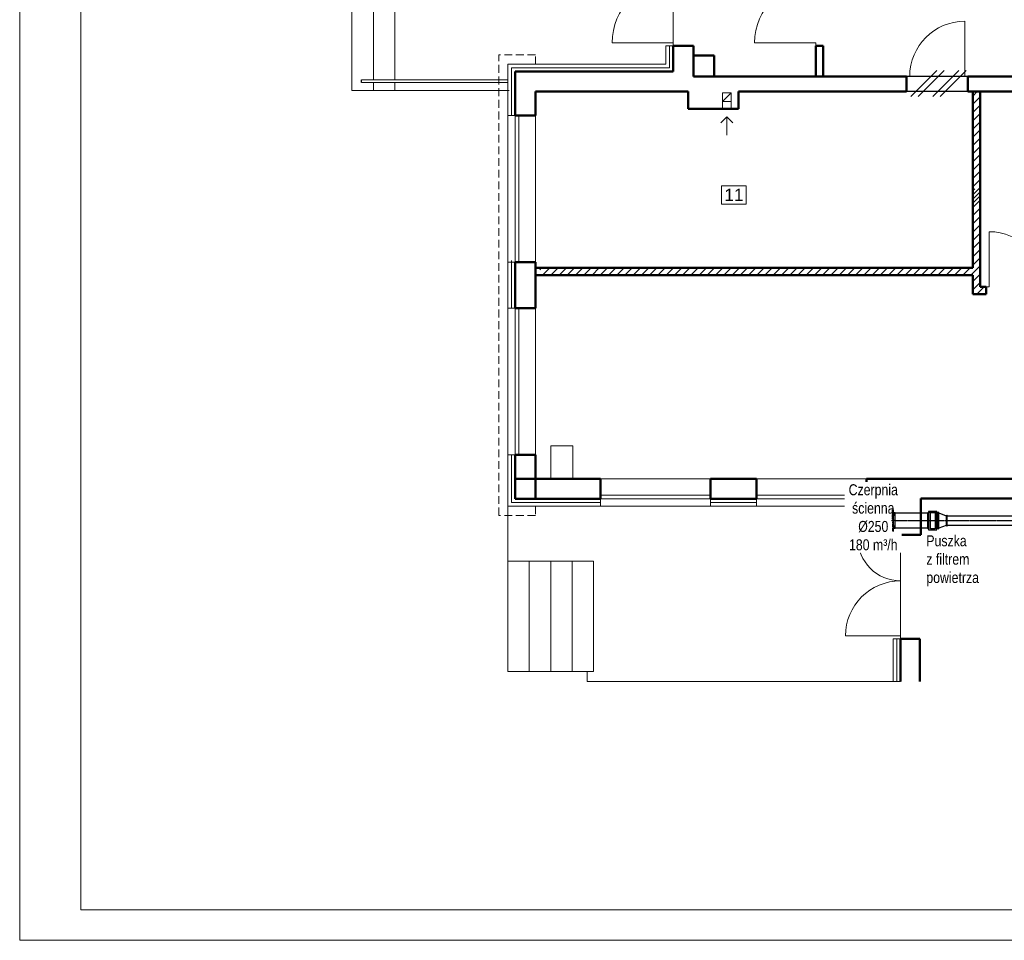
# Model space of a CAD drawing. Header units: millimetres. Extents: x 168402 to 202341, y 205146 to 229271.
# Tile 1 of 56: x 172587 to 174197, y 205146 to 206652. Entities that reach past the tile are written whole.
import ezdxf
from ezdxf.enums import TextEntityAlignment as Align

# ---------------------------------------------------------------- set-up
doc = ezdxf.new("R2010")
doc.units = ezdxf.units.MM
doc.linetypes.add('CENTER', pattern=[10.16, 6.35, -1.27, 1.27, -1.27])
doc.linetypes.add('DASHED', pattern=[19.05, 12.7, -6.35])
doc.layers.get('0').update_dxf_attribs({"lineweight": 0})
for name, color, linetype, lineweight in [('IS_nawiew', 92, 'Continuous', 30), ('kreskowanie', 9, 'Continuous', 5), ('linia - gruba - projektowana', 170, 'Continuous', 50), ('linia - rzut - gruba - istn.', 250, 'Continuous', 50), ('linia - ściany do wyburzenia', 9, 'Continuous', 5), ('LINIA CIENKA', 7, 'Continuous', 13), ('LINIA KRESKOWANIE', 9, 'Continuous', 5), ('linie - kreskowanie', 9, 'Continuous', 5), ('OPISY', 251, 'Continuous', 9)]:
    doc.layers.add(name, color=color, linetype=linetype, lineweight=lineweight)
for name, color, linetype in [('WEN_NAW1_ATRYBUT', 6, 'Continuous'), ('WEN_NAW1_OSIE', 250, 'CENTER'), ('WEN_NAW1_ZLICZAC', 150, 'Continuous')]:
    doc.layers.add(name, color=color, linetype=linetype)
doc.styles.add('simplex', font='arial.ttf')
doc.styles.add('STYL_WENTYLE', font='arial.ttf', dxfattribs={"width": 0.8})
doc.linetypes.add('GRADZINOWANIE', pattern='A,0.00254,-2.54,[134,ltypeshp.shx,S=2.54,R=0,X=-2.54,Y=0],-5.08,[134,ltypeshp.shx,S=2.54,R=180,X=2.54,Y=0],-2.54', length=10.16254)

# ---------------------------------------------------------------- blocks, each defined once
blk = doc.blocks.new('NCD250_11')
at = {"ltscale": 4}
for p, q in [((7.05, 178.5), (7.05, -178.5)), ((7.05, 43.75), (2.35, 43.75)), ((7.05, 112.5), (25.85, 112.5)), ((7.05, 100), (25.85, 100)), ((7.05, -43.75), (2.35, -43.75)), ((7.05, -100), (25.85, -100)), ((7.05, -112.5), (25.85, -112.5))]:
    blk.add_line(p, q, dxfattribs=at)
for points in [[(2.35, 100), (-5.17, 137.5), (-5.17, 175)], [(2.35, 32.5), (-5.17, 75), (-5.17, 100)], [(2.35, 25), (-5.17, 27.5), (-5.17, 43.75)], [(2.35, 25), (0, 25), (0, -25), (2.35, -25)], [(7.05, 106.25), (2.35, 106.25), (2.35, -106.25), (7.05, -106.25)], [(7.05, 87.5), (25.85, 87.5), (25.85, 125)], [(2.35, -25), (-5.17, -27.5), (-5.17, -43.75)], [(2.35, -32.5), (-5.17, -75), (-5.17, -100)], [(2.35, -100), (-5.17, -137.5), (-5.17, -175)], [(7.05, -87.5), (25.85, -87.5), (25.85, -125)]]:
    blk.add_lwpolyline(points, dxfattribs=at)
blk.add_lwpolyline([(39.95, -125), (39.95, 125), (7.05, 125), (7.05, -125)], close=True, dxfattribs=at)
for p in [(-11.75, 0), (39.95, 0)]:
    blk.add_point(p, dxfattribs=at)
at = {"layer": 'WEN_NAW1_OSIE', "ltscale": 4}
blk.add_line((39.95, 0), (-11.75, 0), dxfattribs=at)
at = {"layer": 'WEN_NAW1_ATRYBUT', "ltscale": 4, "style": 'STYL_WENTYLE', "width": 0.8, "flags": 8}
blk.add_attdef('WENTYLE', text='', height=50, dxfattribs=at).set_placement((-70.5, 0), align=Align.BOTTOM_LEFT)
blk = doc.blocks.new('SR-250CNW1_531-0331365166_14')
at = {"ltscale": 4}
blk.add_lwpolyline([(0, -125), (0, 125), (531, 125), (531, -125)], close=True, dxfattribs=at)
for p in [(0, 0), (531, 0)]:
    blk.add_point(p, dxfattribs=at)
at = {"layer": 'WEN_NAW1_OSIE', "ltscale": 4}
blk.add_line((0, 0), (531, 0), dxfattribs=at)
at = {"layer": 'WEN_NAW1_ATRYBUT', "ltscale": 4, "style": 'STYL_WENTYLE', "width": 0.8, "flags": 8}
blk.add_attdef('WENTYLE', text='', height=50, dxfattribs=at).set_placement((266, 0), align=Align.BOTTOM_LEFT)
at = {"layer": 'WEN_NAW1_OSIE', "ltscale": 4, "style": 'STYL_WENTYLE', "width": 0.8, "flags": 8}
blk.add_attdef('FI_KANALU', text='', height=40, dxfattribs=at).set_placement((266, 62), align=Align.MIDDLE_CENTER)
blk = doc.blocks.new('FSBQL250_11')
at = {"ltscale": 4}
blk.add_line((15, 141), (151, 141), dxfattribs=at)
for points in [[(0, -125), (0, 125, -1), (15, 125), (15, -125, -1)], [(166, -125), (166, 125, 1), (151, 125), (151, -125, 1)]]:
    blk.add_lwpolyline(points, format="xyb", close=True, dxfattribs=at)
blk.add_lwpolyline([(15, -150), (151, -150), (151, 150), (15, 150)], close=True, dxfattribs=at)
for p in [(0, 0), (166, 0)]:
    blk.add_point(p, dxfattribs=at)
at = {"layer": 'WEN_NAW1_ATRYBUT', "ltscale": 4, "style": 'STYL_WENTYLE', "width": 0.8, "flags": 8}
blk.add_attdef('WENTYLE', text='', height=50, dxfattribs=at).set_placement((0, 0), align=Align.BOTTOM_LEFT)
blk = doc.blocks.new('FSBQI5250_11')
at = {"ltscale": 4}
blk.add_lwpolyline([(40, -135), (40, 135), (120, 135), (120, -135)], close=True, dxfattribs=at)
for p in [(0, 0), (166, 0)]:
    blk.add_point(p, dxfattribs=at)
at = {"layer": 'WEN_NAW1_OSIE', "ltscale": 4}
blk.add_line((0, 0), (166, 0), dxfattribs=at)
at = {"layer": 'WEN_NAW1_ATRYBUT', "ltscale": 4, "style": 'STYL_WENTYLE', "width": 0.8, "flags": 8}
blk.add_attdef('WENTYLE', text='', height=50, dxfattribs=at).set_placement((0, 0), align=Align.BOTTOM_LEFT)
blk = doc.blocks.new('RCL250160CNW1_11')
at = {"ltscale": 4}
for p, q in [((17.5, 125), (136.5, 80)), ((136.5, -80), (17.5, -125))]:
    blk.add_line(p, q, dxfattribs=at)
for points in [[(0, 125), (0, -125, 1), (17.5, -125), (17.5, 125, 1)], [(154, -80), (154, 80, 1), (136.5, 80), (136.5, -80, 1)]]:
    blk.add_lwpolyline(points, format="xyb", close=True, dxfattribs=at)
for p in [(0, 0), (154, 0)]:
    blk.add_point(p, dxfattribs=at)
at = {"layer": 'WEN_NAW1_OSIE', "ltscale": 4}
blk.add_line((0, 0), (154, 0), dxfattribs=at)
at = {"layer": 'WEN_NAW1_ATRYBUT', "ltscale": 4, "style": 'STYL_WENTYLE', "width": 0.8, "flags": 8}
blk.add_attdef('WENTYLE', text='', height=50, dxfattribs=at).set_placement((0, 0), align=Align.BOTTOM_LEFT)
blk = doc.blocks.new('SR-160CNW1_6090-5360229558_14')
at = {"ltscale": 4}
for p, q in [((3000, -80), (3000, 80)), ((6000, -80), (6000, 80))]:
    blk.add_line(p, q, dxfattribs=at)
blk.add_lwpolyline([(0, -80), (0, 80), (6091, 80), (6091, -80)], close=True, dxfattribs=at)
for p in [(0, 0), (6091, 0)]:
    blk.add_point(p, dxfattribs=at)
at = {"layer": 'WEN_NAW1_OSIE', "ltscale": 4}
blk.add_line((0, 0), (6091, 0), dxfattribs=at)
at = {"layer": 'WEN_NAW1_ATRYBUT', "ltscale": 4, "style": 'STYL_WENTYLE', "width": 0.8, "flags": 8}
blk.add_attdef('WENTYLE', text='', height=50, dxfattribs=at).set_placement((3045, 0), align=Align.BOTTOM_LEFT)
at = {"layer": 'WEN_NAW1_OSIE', "ltscale": 4, "style": 'STYL_WENTYLE', "width": 0.8, "flags": 8}
blk.add_attdef('FI_KANALU', text='', height=40, dxfattribs=at).set_placement((3045, 40), align=Align.MIDDLE_CENTER)
blk = doc.blocks.new('G$C2A3AD980')
at = {"layer": 'kreskowanie'}
h = blk.add_hatch(dxfattribs=at)
h.set_pattern_fill('ANSI31', color=252, scale=3)
h.set_pattern_definition([(45, (-194528.292, -220675.846), (-6.7351921, 6.7351921), [])])
h.paths.add_polyline_path([(1015, 1108), (1015, 983), (1027, 983), (1027, 1108)])
h.paths.add_polyline_path([(1027, 983), (1015, 983), (1015, 924.2), (1027, 924.2)])
h = blk.add_hatch(dxfattribs=at)
h.set_pattern_fill('ANSI31', color=252, scale=3)
h.set_pattern_definition([(45, (-194521.32, -220675.846), (-6.7351921, 6.7351921), [])])
h.paths.add_polyline_path([(1027, 949.2), (1015, 949.2), (1015, 820), (307, 820), (307, 808.1), (1015, 808), (1015, 777), (1035.5, 777), (1035.5, 789), (1027, 789)])
at = {"layer": 'linia - gruba - projektowana', "color": 252}
for p, q in [((525.5, 1141), (525.5, 1183)), ((558.5, 1183), (525.5, 1183)), ((558.5, 1133), (558.5, 1183)), ((758.5, 1133), (758.5, 1183)), ((758.5, 1183), (770.5, 1183)), ((770.5, 1133), (770.5, 1183)), ((592.5, 1167), (558.5, 1167)), ((592.5, 1133), (592.5, 1167)), ((267, 1069), (267, 1141)), ((525.5, 1141), (267, 1141)), ((907, 1133), (558.5, 1133)), ((907, 1133), (907, 1108)), ((1099, 1133), (1007, 1133)), ((1007, 1133), (1007, 1108)), ((300, 1069), (300, 1108)), ((550, 1108), (300, 1108)), ((550, 1108), (550, 1080)), ((907, 1108), (632, 1108)), ((632, 1108), (632, 1080)), ((1099, 1108), (1007, 1108)), ((632, 1080), (550, 1080)), ((300, 1069), (267, 1069)), ((267, 754), (267, 829)), ((300, 829), (267, 829)), ((300, 754), (300, 829)), ((300, 754), (267, 754)), ((267, 442), (267, 514)), ((300, 514), (267, 514)), ((300, 442), (300, 514)), ((406.5, 475), (267, 475)), ((406.5, 442), (406.5, 475)), ((661.5, 475), (586.5, 475)), ((586.5, 442), (586.5, 475)), ((661.5, 442), (661.5, 475)), ((1237, 475), (841.5, 475)), ((841.5, 442), (841.5, 475)), ((406.5, 442), (267, 442)), ((661.5, 442), (586.5, 442)), ((897, 442), (841.5, 442)), ((897, 442), (897, 383)), ((930.2, 442.6), (930.1, 383)), ((1872, 442), (930.2, 442.6)), ((897, 213), (897, 143.6)), ((928.4, 213), (928.4, 143.6))]:
    blk.add_line(p, q, dxfattribs=at)
at = {"layer": 'linia - gruba - projektowana', "color": 252, "lineweight": -3, "ltscale": 1.2}
blk.add_line((15.6, 1123.2), (15.6, 1127.2), dxfattribs=at)
at = {"layer": 'linia - gruba - projektowana', "color": 252, "ltscale": 1.2}
for p, q in [((930.1, 383), (897, 383)), ((928.4, 213), (897, 213))]:
    blk.add_line(p, q, dxfattribs=at)
at = {"layer": 'linia - rzut - gruba - istn.', "color": 252, "ltscale": 1.2}
for p, q in [((1015, 820), (1015, 1108)), ((1027, 789), (1027, 1108)), ((300, 820), (1015, 820)), ((300, 808), (1015, 808)), ((1015, 777), (1015, 808)), ((1037, 789), (1027, 789)), ((1037, 777), (1037, 789)), ((1037, 777), (1015, 777))]:
    blk.add_line(p, q, dxfattribs=at)
at = {"layer": 'linia - ściany do wyburzenia', "color": 252}
for p, q in [((913.8, 1100.1), (956.5, 1142.8)), ((925.9, 1100.1), (968.6, 1142.8)), ((949.7, 1100.1), (992.4, 1142.8)), ((961.7, 1100.1), (1004.5, 1142.8))]:
    blk.add_line(p, q, dxfattribs=at)
at = {"layer": 'LINIA CIENKA', "color": 252}
for p, q in [((0, 1384.7), (0, 1109.7)), ((35, 1364), (35, 1127.2)), ((70, 1364), (70, 1127.2)), ((525.5, 1343), (525.5, 1183)), ((1002, 1133), (1002, 1223)), ((525.5, 1188), (425.5, 1188)), ((513.5, 1153), (513.5, 1183)), ((525.5, 1183), (513.5, 1183)), ((525.5, 1183), (525.5, 1188)), ((758.5, 1188), (658.5, 1188)), ((758.5, 1183), (758.5, 1188)), ((255, 1069), (255, 1153)), ((255, 1153), (513.5, 1153)), ((513.5, 1153), (255, 1153)), ((15.6, 1127.2), (255, 1127.2)), ((907, 1133), (912, 1133)), ((907, 1133), (912, 1133)), ((1007, 1133), (1002, 1133)), ((1007, 1133), (1002, 1133)), ((255, 1123.2), (15.6, 1123.2)), ((35, 1123.2), (35, 1109.7)), ((70, 1123.2), (70, 1109.7)), ((256.9, 1109.7), (0, 1109.7)), ((620, 1106), (606, 1092)), ((606, 1092), (606, 1080)), ((620, 1092), (620, 1080)), ((255, 829), (255, 1069)), ((267, 1069), (255, 1069)), ((267, 829), (267, 1069)), ((273, 829), (273, 1069)), ((300, 829), (300, 1069)), ((603, 1057), (613, 1067)), ((613, 1067), (613, 1037)), ((623, 1057), (613, 1067)), ((1042, 789), (1042, 879)), ((255, 754), (255, 829)), ((267, 829), (255, 829)), ((1037, 789), (1042, 789)), ((255, 514), (255, 754)), ((267, 754), (255, 754)), ((267, 514), (267, 754)), ((273, 514), (273, 754)), ((300, 514), (300, 754)), ((325, 475), (325, 529)), ((325, 529), (361, 529)), ((361, 529), (361, 475)), ((255, 430), (255, 514)), ((267, 514), (255, 514)), ((586.5, 475), (406.5, 475)), ((848.2, 475), (661.5, 475)), ((586.5, 448), (406.5, 448)), ((586.5, 442), (406.5, 442)), ((406.5, 442), (406.5, 430)), ((586.5, 442), (586.5, 430)), ((841.5, 448), (661.5, 448)), ((841.5, 442), (661.5, 442)), ((661.5, 442), (661.5, 430)), ((841.5, 442), (841.5, 430)), ((406.5, 430), (255, 430)), ((255, 430), (255, 340)), ((586.5, 430), (406.5, 430)), ((661.5, 430), (586.5, 430)), ((841.5, 430), (661.5, 430)), ((841.5, 430), (885, 430)), ((885, 430), (885, 383)), ((897, 378), (827, 378)), ((897, 383), (885, 383)), ((897, 383), (897, 213)), ((897, 213), (897, 383)), ((897, 378), (897, 383)), ((897, 383), (897, 378)), ((255, 340), (255, 193.6)), ((255, 340), (255, 160)), ((255, 340), (395, 340)), ((290, 340), (290, 160)), ((325, 340), (325, 160)), ((360, 340), (360, 160)), ((395, 340), (395, 160)), ((897, 218), (807, 218)), ((885, 213), (885, 143.6)), ((885, 213), (897, 213)), ((255, 160), (395, 160)), ((384.4, 160), (384.4, 143.6)), ((384.4, 143.6), (897, 143.6))]:
    blk.add_line(p, q, dxfattribs=at)
at = {"layer": 'LINIA CIENKA', "color": 252, "linetype": 'DASHED'}
for p, q in [((240, 415), (240, 1168)), ((300, 1168), (240, 1168)), ((300, 1153), (300, 1168)), ((300, 430), (300, 415)), ((300, 415), (240, 415))]:
    blk.add_line(p, q, dxfattribs=at)
at = {"layer": 'LINIA CIENKA', "color": 252}
blk.add_lwpolyline([(606, 1106), (620, 1106), (620, 1092), (606, 1092)], close=True, dxfattribs=at)
for centre, radius, start, end in [((525.5, 1188), 100, 90, 180), ((758.5, 1188), 100, 90, 180), ((1002, 1133), 90, 90, 180), ((1042, 789), 90, 0, 90), ((897, 378), 70, 180, 270), ((897, 378), 70, 180, 270), ((897, 218), 90, 90, 180), ((897, 218), 90, 90, 180)]:
    blk.add_arc(centre, radius, start, end, dxfattribs=at)
at = {"layer": 'LINIA KRESKOWANIE', "color": 252, "linetype": 'GRADZINOWANIE', "ltscale": 0.6}
for p, q in [((519.5, 1147), (519.5, 1183)), ((261, 1069), (261, 1147)), ((519.5, 1147), (261, 1147)), ((261, 754), (261, 832)), ((261, 436), (261, 514)), ((406.5, 436), (261, 436)), ((661.5, 436), (586.5, 436)), ((891, 436), (841.5, 436)), ((891, 383), (891, 436)), ((891, 143.6), (891, 213))]:
    blk.add_line(p, q, dxfattribs=at)
at = {"layer": 'linie - kreskowanie', "color": 252, "lineweight": -3, "ltscale": 4}
for p, q in [((1007, 1133), (907, 1133)), ((1007, 1108), (907, 1108))]:
    blk.add_line(p, q, dxfattribs=at)
at = {"layer": 'OPISY', "color": 252}
blk.add_lwpolyline([(604.5, 954.2), (604.5, 924.2), (644.5, 924.2), (644.5, 954.2)], close=True, dxfattribs=at)
at = {"layer": 'OPISY', "color": 252, "insert": (624.5, 939.2), "char_height": 20, "width": 40, "attachment_point": 5, "style": 'simplex'}
blk.add_mtext('11', dxfattribs=at)

msp = doc.modelspace()

# ---------------------------------------------------------------- block references
at = {"ltscale": 4}
msp.add_blockref('G$C2A3AD980', (173130.7, 205426.2), dxfattribs=at)

# ---------------------------------------------------------------- next in the draw order: linework, layer by layer
msp.add_lwpolyline([(173385.7, 205940.2), (173385.7, 205856.2), (173537.2, 205856.2)], dxfattribs=at)
at = {"color": 0, "const_width": 0.874}
for points in [[(173993.1, 205863.9), (174003.3, 205853.7), (174002, 205852.4), (174008.3, 205848.7), (174004.6, 205855), (174003.3, 205853.7)], [(173994.5, 205806.3), (174004.7, 205816.5), (174003.4, 205817.8), (174009.7, 205821.6), (174006, 205815.3), (174004.7, 205816.5)]]:
    msp.add_lwpolyline(points, dxfattribs=at)

# ---------------------------------------------------------------- next in the draw order: block references
at = {"layer": 'WEN_NAW1_ZLICZAC', "ltscale": 4, "xscale": 0.1, "yscale": 0.1, "zscale": 0.1}
for name, p in [('FSBQL250_11', (174072.1, 205832.7)), ('FSBQI5250_11', (174072.5, 205832.7)), ('RCL250160CNW1_11', (174088.7, 205832.7)), ('SR-160CNW1_6090-5360229558_14', (174104.1, 205832.7))]:
    msp.add_blockref(name, p, dxfattribs=at)

# ---------------------------------------------------------------- next in the draw order: texts
at = {"layer": 'IS_nawiew', "color": 5, "char_height": 18, "attachment_point": 1, "style": 'STYL_WENTYLE', "bg_fill": 3, "box_fill_scale": 1.2, "bg_fill_color": 7, "bg_fill_transparency": 0}
for s, insert in [('\\pxqc;Czerpnia \\Pścienna\\P%%C250\\P180 m³/h', (173940.1, 205892.2)), ('Puszka \\Pz filtrem \\Ppowietrza', (174069.9, 205808.7))]:
    msp.add_mtext(s, dxfattribs=dict(at, insert=insert))

# ---------------------------------------------------------------- next in the draw order: linework, layer by layer
at = {"color": 0}
for points in [[(172587.5, 208116.4), (176787.5, 208116.4), (176787.5, 205146.4), (172587.5, 205146.4)], [(172687.5, 208066.4), (176737.5, 208066.4), (176737.5, 205196.4), (172687.5, 205196.4)]]:
    msp.add_lwpolyline(points, close=True, dxfattribs=at)

# ---------------------------------------------------------------- next in the draw order: block references
at = {"layer": 'WEN_NAW1_ZLICZAC', "ltscale": 4, "xscale": 0.1, "yscale": 0.1, "zscale": 0.1}
for name, p in [('NCD250_11', (174015, 205832.7)), ('SR-250CNW1_531-0331365166_14', (174019, 205832.7))]:
    msp.add_blockref(name, p, dxfattribs=at)

doc.saveas('drawing.dxf')
